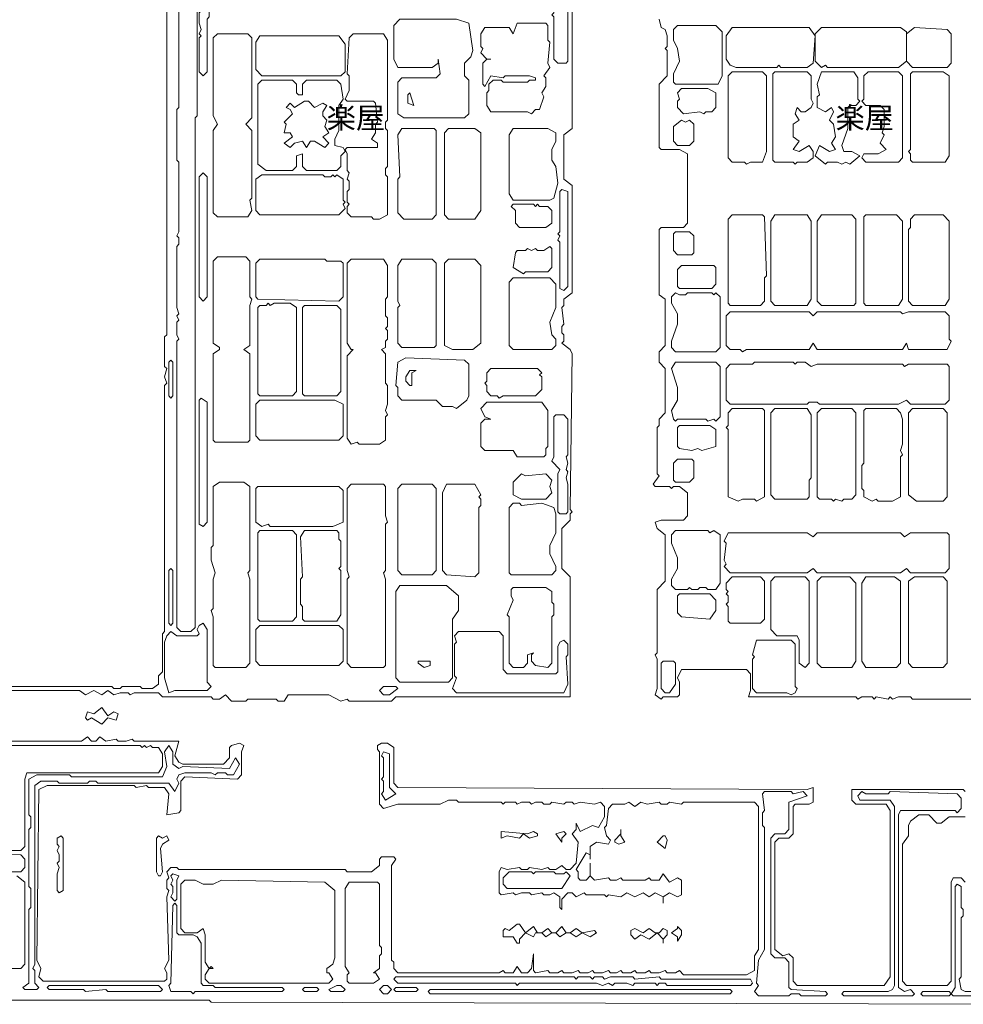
# Model space of a CAD drawing. Header units: millimetres. Extents: x -917 to 53670, y -4147 to 35616.
# Tile 2 of 5: x 18281 to 35950, y -188 to 18254. Entities that reach past the tile are written whole.
import ezdxf

# ---------------------------------------------------------------- set-up
doc = ezdxf.new("R2010")
doc.units = ezdxf.units.MM
doc.layers.add('EDITABLE_ROOM_LABELS', color=7, linetype='Continuous', lineweight=18, true_color=0x50555f)
doc.layers.add('RASTER_CONTOURS', color=7, linetype='Continuous', lineweight=18, true_color=0x50555f)
doc.styles.add('JAPANESE', font='msgothic.ttc')

msp = doc.modelspace()

# ---------------------------------------------------------------- linework, layer by layer
at = {"layer": 'RASTER_CONTOURS'}
for points in [[(21033, 28518), (21033, 12351), (20995, 12312), (20995, 11760), (21033, 11720), (20995, 11563), (21033, 11444), (20995, 11405), (20995, 6792), (20957, 6752), (20957, 6042), (20881, 5963), (20881, 5806), (20767, 5727), (20577, 5727), (20539, 5766), (20198, 5766), (20160, 5727), (20046, 5727), (20008, 5766), (16212, 5766)], [(21602, 18463), (21602, 16452), (21564, 16413), (21564, 6870), (21488, 6792), (21298, 6792), (21222, 6870), (21222, 12233), (21260, 12272), (21222, 12351), (21222, 12588), (21260, 12627), (21222, 12706), (21260, 12746), (21222, 12864), (21222, 14007), (21260, 14047), (21260, 14165), (21222, 14205), (21260, 14283), (21260, 15585), (21222, 15624), (21222, 16570), (21260, 16610), (21260, 28282)], [(16326, 5687), (19400, 5687), (19514, 5609), (19666, 5687), (19818, 5609), (19932, 5687), (20046, 5609), (20160, 5648), (20311, 5648), (20349, 5609), (20425, 5648), (20881, 5648), (20957, 5569), (21868, 5569), (21906, 5530), (22020, 5530), (22133, 5609), (22247, 5490), (22513, 5490), (22551, 5530), (23082, 5530), (23120, 5490), (23234, 5490), (23310, 5609), (24069, 5609), (24297, 5490), (24411, 5530), (24449, 5490), (25246, 5490), (25322, 5569), (28586, 5569), (28586, 7817), (28435, 7974), (28435, 8724), (28586, 8881), (28586, 9000), (28624, 9039), (28586, 9079), (28624, 11996), (28586, 12075), (28435, 12194), (28473, 12233), (28473, 12351), (28435, 12391), (28435, 12509), (28473, 12549), (28435, 12864), (28473, 12903), (28473, 13022), (28624, 13140), (28624, 15151), (28473, 15269), (28473, 16097), (28624, 16216), (28624, 20435)], [(30257, 18266), (30295, 18108), (30370, 18069), (30408, 17951), (30408, 17753), (30370, 17714), (30408, 17675), (30408, 17201), (30257, 17044), (30257, 15861), (30295, 15821), (30636, 15821), (30788, 15742), (30788, 14441), (30712, 14362), (30295, 14362), (30257, 14323), (30257, 13101), (30370, 13022), (30370, 12154), (30257, 12036), (30257, 11839), (30370, 11720), (30370, 10892), (30257, 10774), (30257, 10656), (30219, 10616), (30219, 9749), (30257, 9709), (30143, 9552), (30181, 9512), (30446, 9512), (30484, 9473), (30522, 9512), (30636, 9512), (30788, 9394), (30788, 8960), (30712, 8881), (30295, 8881), (30181, 8842), (30219, 8724), (30370, 8605), (30370, 7738), (30219, 7580), (30219, 6397), (30181, 6358), (30219, 6279), (30219, 5727), (30181, 5609), (30295, 5530), (30333, 5569), (30598, 5569), (30636, 5609), (30636, 5845), (30598, 5924), (30674, 6082), (31889, 6082), (31965, 6003), (31965, 5687), (31927, 5569), (33939, 5569), (33977, 5530), (34052, 5569), (34242, 5569), (34280, 5530), (34318, 5569), (34546, 5530), (34584, 5569), (34622, 5530), (34736, 5569), (34964, 5569), (35001, 5530), (40543, 5530)], [(35988, 3795), (35950, 3834), (33863, 3834), (33863, 3637), (33939, 3558), (34508, 3558), (34584, 3440), (34584, 325), (34470, 167), (32838, 167), (32762, 246), (32762, 680), (32686, 759), (32572, 719), (32420, 837), (32420, 2848), (32496, 2927), (32686, 2927), (32762, 3006), (32762, 3519), (32800, 3558), (33066, 3558), (33141, 3598), (33141, 3874), (33028, 3834), (25360, 3874), (25284, 3952), (25284, 4623), (25170, 4702), (25056, 4702), (24980, 4662), (24980, 4583), (25018, 4544), (25018, 3558), (25094, 3479), (25360, 3558), (26157, 3558), (26309, 3637), (26461, 3637), (26499, 3598), (27296, 3598), (27334, 3558), (27372, 3598), (27562, 3598), (27599, 3558), (27675, 3598), (27827, 3598), (27865, 3558), (27941, 3598), (28055, 3598), (28093, 3558), (28207, 3558), (28245, 3598), (28473, 3558), (28511, 3598), (28624, 3598), (28662, 3558), (28776, 3598), (29042, 3558), (29156, 3598), (29232, 3519), (29232, 3322), (29118, 3124), (29004, 3164), (28776, 3046), (28700, 3203), (28700, 3085), (28624, 3006), (28738, 2848), (28700, 2454), (28586, 2336), (28511, 2336), (28435, 2415), (28321, 2336), (28207, 2336), (28169, 2375), (28055, 2336), (27827, 2375), (27789, 2336), (27675, 2336), (27637, 2375), (27410, 2336), (27296, 2375), (27258, 2296), (27258, 1902), (27296, 1863), (27524, 1902), (27562, 1863), (27675, 1902), (27827, 1902), (27865, 1863), (28055, 1902), (28093, 1863), (28207, 1863), (28283, 1902), (28397, 1823), (28397, 1626), (28435, 1587), (28435, 1784), (28548, 1902), (28624, 1902), (28700, 1823), (28852, 1902), (28890, 1863), (29232, 1863), (29270, 1823), (29308, 1863), (29535, 1823), (29649, 1902), (29801, 1823), (29953, 1902), (30067, 1823), (30181, 1902), (30333, 1823), (30333, 1705), (30333, 1823), (30446, 1902), (30598, 1823), (30674, 1863), (30674, 2139), (30598, 2178), (30446, 2099), (30333, 2257), (30257, 2139), (30105, 2139), (30067, 2178), (29991, 2139), (29573, 2139), (29535, 2178), (29459, 2139), (29346, 2139), (29308, 2178), (29042, 2139), (28966, 2218), (28966, 2454), (28966, 2218), (28890, 2139), (28776, 2139), (28738, 2178), (28738, 2296), (28700, 2336), (28890, 2651), (28966, 2612), (28966, 2533), (28966, 2770), (29080, 2848), (29308, 2809), (29346, 2888), (29270, 2967), (29232, 3124), (29270, 3164), (29308, 3479), (29384, 3558), (29611, 3558), (29687, 3598), (29801, 3519), (29915, 3598), (30029, 3558), (30257, 3598), (30295, 3558), (30408, 3558), (30446, 3598), (30674, 3558), (30712, 3598), (32041, 3598), (32117, 3519), (32117, 837), (32041, 719), (32041, 443), (31889, 364), (30712, 364), (30636, 443), (30560, 404), (30408, 404), (30370, 443), (30257, 404), (30105, 404), (30067, 443), (29991, 404), (29839, 404), (29801, 443), (29725, 404), (29573, 404), (29535, 443), (29459, 404), (29346, 404), (29308, 443), (29194, 404), (29042, 404), (29004, 443), (28928, 404), (28776, 404), (28738, 443), (28624, 404), (28473, 404), (28435, 443), (28359, 404), (28207, 404), (28169, 443), (27941, 404), (27903, 443), (27903, 759), (27865, 483), (27789, 404), (27675, 404), (27599, 522), (27524, 404), (27372, 404), (27334, 443), (27258, 404), (25360, 404), (25284, 483), (25284, 601), (25246, 640), (25246, 2415), (25322, 2533), (25284, 2572), (25056, 2572), (25018, 2533), (25018, 2415), (24866, 2296), (24411, 2296), (24373, 2336), (21260, 2336), (21222, 2375), (21109, 2375), (21033, 2296), (21071, 2178), (21033, 2139), (21033, 1981), (21071, 1941), (21033, 1823), (21071, 640), (20995, 483), (21033, 404), (21033, 285), (20995, 246), (18717, 246), (18641, 325), (18679, 483), (18603, 640), (18641, 3834), (18793, 3913), (20425, 3913), (20463, 3874), (20653, 3913), (20691, 3874), (20995, 3874), (21071, 3755), (21033, 3361), (21260, 3400), (21298, 3440), (21298, 3992), (21374, 4071), (22361, 4031), (22437, 4110), (22437, 4544), (22475, 4662), (22399, 4702), (22247, 4662), (22209, 4623), (22209, 4426), (22095, 4307), (21336, 4307), (21260, 4347), (21184, 4465), (21260, 4741), (20425, 4741), (20387, 4781), (20273, 4741), (20122, 4741), (20084, 4781), (19894, 4741), (19780, 4820), (19704, 4741), (19628, 4741), (19552, 4820), (19438, 4741), (17502, 4741)], [(35988, 2099), (35912, 2178), (35761, 2178), (35723, 2099), (35723, 246), (35647, 167), (34888, 167), (34812, 246), (34812, 2809), (34926, 2967), (34926, 3164), (34964, 3243), (35115, 3361), (35305, 3361), (35457, 3203), (35533, 3203), (35685, 3322), (35988, 3322)], [(16781, 2651), (18300, 2612), (18376, 2533), (18376, 2375), (18300, 2296), (17730, 2296)], [(18224, 2218), (18376, 2099), (18376, 561), (18300, 483), (13858, 483)], [(17427, -109), (21830, -109), (21868, -148), (36634, -188)]]:
    msp.add_lwpolyline(points, dxfattribs=at)
for points in [[(21716, 19528), (21792, 19449), (21792, 18463), (21830, 18424), (21830, 18305), (21792, 18266), (21792, 17280), (21716, 17201), (21640, 17280), (21640, 17911), (21678, 17951), (21640, 17990), (21678, 18069), (21640, 18187), (21640, 18384), (21678, 18424), (21640, 18503), (21678, 18581), (21640, 18621), (21640, 18936), (21678, 18976), (21678, 19488)], [(28359, 19291), (28511, 19291), (28548, 19252), (28548, 17477), (28511, 17438), (28359, 17438), (28283, 17517), (28283, 18305), (28245, 18345), (28283, 18384), (28283, 19134)], [(25398, 18266), (26461, 18266), (26688, 18187), (26764, 17675), (26726, 17556), (26613, 17438), (26613, 17201), (26688, 17123), (26688, 16492), (26613, 16413), (25474, 16413), (25360, 16492), (25360, 17083), (25436, 17162), (26081, 17162), (26157, 17241), (26119, 17517), (26119, 17438), (26005, 17359), (25360, 17359), (25284, 17517), (25284, 18148)], [(26992, 18108), (27448, 18108), (27524, 17990), (27599, 18187), (28131, 18187), (28169, 18148), (28169, 17872), (28207, 17832), (28169, 17438), (28207, 17359), (28093, 17201), (28131, 17162), (28131, 17004), (28055, 16886), (28093, 16807), (28017, 16570), (27941, 16570), (27865, 16492), (27789, 16531), (27106, 16531), (27030, 16649), (27030, 16886), (27068, 16925), (27068, 17044), (27144, 17123), (27296, 17123), (27334, 17083), (27789, 17083), (27827, 17123), (27941, 17123), (27941, 17162), (27827, 17201), (27372, 17201), (27334, 17162), (27106, 17201), (26992, 17004), (26954, 17044), (26954, 17438), (27030, 17517), (27106, 17517), (27030, 17517), (26916, 17635), (26954, 17714), (26916, 17753), (26916, 17990)], [(30598, 18148), (31319, 18148), (31433, 18029), (31433, 17201), (31357, 17044), (30560, 17044), (30522, 17083), (30522, 17241), (30636, 17477), (30598, 17714), (30522, 17872), (30522, 18069)], [(31509, 17951), (31623, 18108), (33066, 18108), (33179, 17951), (33141, 17438), (33028, 17359), (32534, 17359), (32496, 17399), (32458, 17359), (31699, 17359), (31585, 17399), (31509, 17517)], [(33179, 17990), (33293, 18108), (34774, 18108), (34888, 18029), (34888, 17477), (34736, 17359), (33407, 17359), (33369, 17399), (33293, 17359), (33179, 17477)], [(34888, 17990), (35039, 18108), (35647, 18069), (35723, 17990), (35723, 17438), (35647, 17359), (35001, 17359), (34888, 17477)], [(21982, 17990), (22551, 17990), (22627, 17911), (22627, 16413), (22513, 16294), (22627, 16176), (22627, 14914), (22589, 14875), (22627, 14678), (22551, 14559), (21982, 14559), (21906, 14638), (21906, 16176), (21982, 16294), (21906, 16452), (21906, 17911)], [(22703, 17832), (22779, 17951), (24259, 17951), (24373, 17793), (24373, 17280), (24297, 17201), (22817, 17201), (22703, 17320)], [(24525, 17990), (25094, 17990), (25170, 17872), (25170, 16373), (25132, 16334), (25132, 16216), (25170, 16176), (25170, 15506), (25132, 15466), (25132, 15348), (25170, 15309), (25170, 14599), (25018, 14520), (24904, 14520), (24866, 14559), (24487, 14559), (24411, 14638), (24411, 14757), (24449, 14796), (24411, 14836), (24411, 15033), (24449, 15072), (24449, 15230), (24411, 15269), (24449, 15388), (24411, 15427), (24411, 15742), (24373, 15821), (24411, 15861), (24980, 15861), (24980, 15940), (24866, 16018), (24942, 16137), (24942, 16294), (24980, 16334), (24942, 16689), (24904, 16728), (24411, 16728), (24373, 16768), (24449, 16925), (24449, 17201), (24411, 17241), (24449, 17911)], [(31623, 17280), (32193, 17280), (32268, 17201), (32268, 15782), (32193, 15585), (31965, 15585), (31889, 15545), (31851, 15585), (31623, 15585), (31547, 15664), (31547, 17201)], [(32420, 17280), (33028, 17280), (33104, 17201), (33104, 16768), (33141, 16689), (33104, 16610), (32990, 16531), (32914, 16531), (32838, 16610), (32800, 16492), (32876, 16373), (32762, 16294), (32762, 16058), (32876, 15979), (32762, 15821), (32876, 15782), (33066, 15900), (33141, 15782), (33141, 15664), (33028, 15585), (32838, 15585), (32800, 15545), (32762, 15585), (32420, 15585), (32382, 15624), (32382, 17241)], [(33293, 17280), (33901, 17280), (33977, 17162), (33977, 16768), (34015, 16728), (33939, 16649), (33825, 16649), (33787, 16610), (33787, 16216), (33673, 15900), (33711, 15782), (33863, 15782), (34015, 15703), (33825, 15545), (33749, 15585), (33673, 15545), (33597, 15585), (33407, 15585), (33369, 15545), (33179, 15703), (33255, 15900), (33445, 15782), (33559, 15821), (33483, 15940), (33559, 16058), (33521, 16294), (33445, 16373), (33521, 16531), (33483, 16610), (33369, 16531), (33217, 16610), (33217, 16807), (33255, 16847), (33217, 17044)], [(34166, 17280), (34736, 17280), (34812, 17201), (34812, 15664), (34736, 15585), (34128, 15585), (34052, 15664), (34090, 15742), (34356, 15742), (34508, 15821), (34394, 15940), (34470, 16097), (34432, 16137), (34470, 16255), (34470, 16570), (34394, 16649), (34128, 16649), (34052, 16728), (34090, 16768), (34090, 17201)], [(35001, 17280), (35571, 17280), (35685, 17201), (35685, 15703), (35609, 15585), (35001, 15585), (34964, 15624), (34964, 15742), (34926, 15782), (34964, 15821), (34964, 17241)], [(22817, 17123), (23386, 17123), (23462, 17044), (23462, 16886), (23500, 16847), (23576, 16847), (23576, 17044), (23652, 17123), (24221, 17123), (24297, 17044), (24335, 16768), (24259, 16649), (24259, 16176), (24183, 16018), (24183, 15900), (24335, 15861), (24373, 15782), (24297, 15703), (24297, 15506), (24221, 15427), (23652, 15427), (23576, 15506), (23576, 15742), (23462, 15703), (23462, 15506), (23386, 15427), (22893, 15427), (22741, 15545), (22741, 17044)], [(25588, 16886), (25550, 16847), (25550, 16689), (25664, 16649)], [(30598, 16886), (30674, 16965), (31168, 16965), (31319, 16886), (31319, 16610), (31244, 16531), (31130, 16531), (31092, 16492), (31016, 16531), (30712, 16492), (30598, 16610), (30598, 16728), (30636, 16768)], [(23348, 16689), (23272, 16610), (23348, 16570), (23386, 16492), (23234, 16334), (23272, 16294), (23234, 16137), (23348, 16137), (23386, 16058), (23234, 15940), (23348, 15861), (23424, 15940), (23576, 15979), (23652, 15861), (23728, 15979), (23804, 15979), (23993, 15861), (24069, 15940), (23955, 16058), (24069, 16137), (23993, 16255), (24031, 16373), (23955, 16452), (23955, 16531), (24031, 16649), (23955, 16689), (23804, 16610), (23690, 16728), (23614, 16728), (23424, 16610)], [(30674, 16373), (30750, 16334), (30826, 16373), (30902, 16294), (30902, 15979), (30826, 15900), (30598, 15900), (30522, 15979), (30522, 16255)], [(25436, 16216), (26043, 16216), (26081, 16176), (26081, 14599), (26005, 14520), (25474, 14520), (25360, 14638), (25360, 15269), (25398, 15309), (25360, 16097)], [(26309, 16216), (26802, 16216), (26916, 16137), (26916, 14678), (26802, 14520), (26309, 14520), (26233, 14599), (26233, 16137)], [(27524, 16216), (28169, 16216), (28321, 16137), (28321, 15979), (28245, 15821), (28245, 15624), (28321, 15506), (28359, 15190), (28283, 14914), (28207, 14875), (27524, 14875), (27448, 14993), (27448, 16097)], [(21716, 15388), (21792, 15309), (21792, 13061), (21716, 12982), (21640, 13061), (21640, 15309)], [(22703, 15269), (22817, 15348), (23955, 15348), (23993, 15309), (24107, 15309), (24145, 15348), (24183, 15309), (24221, 15348), (24335, 15269), (24335, 14875), (24373, 14836), (24335, 14796), (24373, 14717), (24259, 14599), (22779, 14599), (22703, 14678)], [(28435, 15072), (28548, 15033), (28548, 13258), (28473, 13179), (28397, 13219), (28397, 14086), (28359, 14126), (28397, 14205), (28359, 14244), (28397, 14283), (28397, 15033)], [(27486, 14757), (27524, 14796), (27903, 14796), (27941, 14757), (27979, 14796), (28017, 14757), (28169, 14757), (28245, 14678), (28245, 14441), (28131, 14362), (27637, 14362), (27562, 14441), (27562, 14678)], [(31623, 14599), (32193, 14599), (32230, 14559), (32268, 13455), (32230, 13416), (32230, 12982), (32155, 12903), (31585, 12903), (31547, 12943), (31547, 14520)], [(32420, 14599), (33028, 14599), (33104, 14481), (33104, 13022), (33028, 12903), (32420, 12903), (32344, 12982), (32344, 14481)], [(33293, 14599), (33863, 14599), (33939, 14520), (33939, 12943), (33901, 12903), (33293, 12903), (33217, 12982), (33217, 14481)], [(34128, 14599), (34698, 14599), (34812, 14481), (34812, 13022), (34736, 12903), (34128, 12903), (34090, 12943), (34090, 14559)], [(35039, 14599), (35571, 14599), (35685, 14481), (35685, 13022), (35609, 12903), (35001, 12903), (34926, 12982), (34926, 14323), (34964, 14362), (34964, 14520)], [(30522, 14244), (30560, 14283), (30826, 14283), (30902, 14205), (30902, 13889), (30864, 13850), (30598, 13850), (30522, 13929)], [(28245, 13968), (28245, 13613), (28169, 13534), (27751, 13534), (27713, 13495), (27524, 13613), (27562, 13889), (27599, 13929), (27751, 13929), (27789, 13968), (27865, 13929), (27941, 13968), (27979, 13929), (28093, 13929), (28207, 14007)], [(21982, 13810), (22513, 13810), (22589, 13731), (22589, 13061), (22627, 13022), (22589, 12903), (22589, 12154), (22475, 12075), (22589, 11996), (22589, 10380), (22551, 10340), (21944, 10340), (21906, 10380), (21906, 11996), (22020, 12075), (22020, 12115), (21906, 12194), (21906, 13731)], [(22703, 13692), (22779, 13771), (23993, 13771), (24031, 13731), (24297, 13731), (24335, 13692), (24335, 13061), (24259, 12982), (22741, 13022), (22703, 13061)], [(24487, 13771), (25094, 13771), (25170, 13653), (25170, 13061), (25132, 13022), (25132, 12706), (25170, 12667), (25170, 12509), (25132, 12470), (25170, 12430), (25170, 12272), (25132, 12233), (25132, 12115), (25056, 12075), (25132, 11996), (25132, 11444), (25170, 11405), (25170, 11050), (25132, 10932), (25170, 10853), (25132, 10814), (25132, 10380), (25018, 10301), (24639, 10301), (24601, 10340), (24487, 10301), (24411, 10419), (24411, 11957), (24525, 12075), (24487, 12075), (24411, 12194), (24411, 13692)], [(25436, 13771), (26005, 13771), (26081, 13692), (26081, 12154), (26043, 12115), (25436, 12115), (25360, 12194), (25360, 12864), (25398, 12903), (25360, 12982), (25360, 13653)], [(26309, 13771), (26802, 13771), (26916, 13653), (26916, 12194), (26764, 12075), (26385, 12075), (26233, 12154), (26233, 13692)], [(30598, 13574), (30674, 13653), (31282, 13653), (31319, 13613), (31319, 13298), (31244, 13219), (30636, 13219), (30598, 13258)], [(27524, 13416), (28207, 13416), (28321, 13298), (28321, 12864), (28207, 12588), (28245, 12351), (28321, 12272), (28321, 12154), (28245, 12075), (27524, 12075), (27448, 12154), (27448, 13337)], [(30560, 13140), (30636, 13101), (30750, 13101), (30788, 13140), (31244, 13140), (31282, 13101), (31319, 13140), (31395, 13061), (31395, 12115), (31319, 12036), (30560, 12036), (30484, 12115), (30484, 12233), (30598, 12549), (30598, 12746), (30484, 12943), (30484, 13061)], [(22779, 12903), (22893, 12903), (22931, 12943), (22969, 12903), (23044, 12943), (23348, 12943), (23462, 12864), (23462, 11287), (23386, 11208), (22779, 11208), (22741, 11247), (22741, 12864)], [(23614, 12903), (24221, 12903), (24297, 12825), (24297, 11287), (24221, 11208), (23614, 11208), (23576, 11247), (23576, 12864)], [(31509, 12706), (31585, 12785), (33066, 12785), (33141, 12706), (33217, 12785), (34774, 12785), (34812, 12746), (34926, 12785), (35609, 12785), (35685, 12706), (35685, 12272), (35723, 12233), (35647, 12075), (34926, 12075), (34888, 12194), (34812, 12075), (33217, 12075), (33141, 12194), (33066, 12075), (31889, 12075), (31813, 12036), (31775, 12075), (31585, 12075), (31509, 12154)], [(21109, 11878), (21147, 11839), (21147, 11208), (21109, 11168), (21071, 11208), (21071, 11839)], [(25360, 11839), (25512, 11918), (26613, 11878), (26688, 11799), (26688, 11208), (26651, 11129), (26461, 10971), (26385, 11011), (26195, 11011), (26081, 11129), (25436, 11129), (25360, 11208), (25360, 11366), (25322, 11405)], [(30560, 11839), (31319, 11839), (31395, 11760), (31395, 10814), (31319, 10735), (31282, 10774), (31168, 10735), (31130, 10774), (30598, 10774), (30560, 10735), (30522, 10774), (30484, 10932), (30598, 11129), (30598, 11366), (30484, 11720)], [(31509, 11720), (31585, 11799), (32003, 11799), (32041, 11839), (32762, 11839), (32800, 11799), (32838, 11839), (32990, 11839), (33104, 11760), (33217, 11799), (34812, 11799), (34850, 11760), (34926, 11799), (35647, 11799), (35685, 11760), (35685, 11129), (35609, 11050), (34964, 11050), (34888, 11129), (34736, 11050), (33255, 11050), (33217, 11090), (33066, 11090), (33028, 11050), (31585, 11050), (31509, 11129)], [(25702, 11681), (25588, 11681), (25512, 11563), (25512, 11484), (25588, 11405), (25626, 11405), (25626, 11642)], [(26992, 11444), (27030, 11484), (27030, 11642), (27106, 11720), (27979, 11720), (28055, 11642), (28017, 11602), (28055, 11563), (28055, 11326), (27941, 11208), (27334, 11208), (27258, 11168), (27220, 11208), (27106, 11208), (27030, 11287), (27030, 11405)], [(21678, 11168), (21792, 11090), (21792, 8842), (21716, 8763), (21640, 8803), (21640, 11129)], [(22703, 11050), (22779, 11129), (24183, 11129), (24335, 11050), (24335, 10459), (24259, 10380), (22779, 10380), (22703, 10459)], [(26916, 10971), (27030, 11090), (28055, 11090), (28169, 10932), (28169, 10261), (28131, 10222), (28131, 10104), (28093, 10064), (27599, 10064), (27524, 10183), (26992, 10183), (26916, 10261), (26916, 10695), (26992, 10774), (27106, 10774), (26992, 10814)], [(31623, 10971), (32193, 10971), (32230, 10932), (32230, 9315), (32079, 9236), (32041, 9276), (31813, 9276), (31737, 9236), (31547, 9315), (31547, 10577), (31509, 10616), (31547, 10656), (31547, 10892)], [(32420, 10971), (33028, 10971), (33104, 10853), (33104, 9670), (33066, 9631), (33066, 9315), (33028, 9276), (32420, 9276), (32344, 9355), (32344, 10892)], [(33293, 10971), (33863, 10971), (33939, 10892), (33939, 9355), (33863, 9276), (33711, 9276), (33673, 9236), (33559, 9276), (33521, 9236), (33483, 9276), (33255, 9276), (33217, 9315), (33217, 10892)], [(34128, 10971), (34698, 10971), (34774, 10892), (34812, 10774), (34812, 10301), (34774, 10183), (34812, 10104), (34774, 10064), (34774, 9315), (34622, 9236), (34356, 9236), (34318, 9276), (34242, 9236), (34090, 9315), (34090, 9433), (34052, 9473), (34052, 9907), (34090, 9946), (34090, 10932)], [(35001, 10971), (35571, 10971), (35647, 10892), (35647, 9315), (35571, 9236), (35077, 9236), (34926, 9355), (34926, 10892)], [(28321, 10853), (28473, 10853), (28548, 10774), (28548, 10104), (28511, 10064), (28548, 9946), (28511, 9828), (28548, 9788), (28511, 9670), (28548, 9552), (28548, 9039), (28511, 9000), (28397, 9000), (28359, 9039), (28359, 9749), (28397, 9828), (28245, 9985), (28283, 10064), (28283, 10814)], [(30598, 10616), (30636, 10656), (31206, 10656), (31319, 10577), (31319, 10261), (31054, 10183), (30978, 10222), (30864, 10183), (30636, 10222), (30598, 10261)], [(30598, 10025), (30864, 10025), (30902, 9985), (30902, 9670), (30826, 9591), (30560, 9591), (30522, 9631), (30522, 9946)], [(22020, 9591), (22475, 9591), (22589, 9512), (22589, 7935), (22551, 7896), (22589, 7777), (22589, 6200), (22513, 6121), (21944, 6121), (21906, 6161), (21906, 7068), (21868, 7186), (21906, 7225), (21906, 7777), (21944, 7896), (21868, 8132), (21868, 8369), (21906, 8408), (21906, 9512)], [(27524, 9591), (27675, 9749), (27751, 9709), (28131, 9749), (28245, 9631), (28207, 9512), (28245, 9394), (28131, 9276), (27675, 9276), (27524, 9355)], [(22703, 9473), (22741, 9512), (24259, 9512), (24335, 9433), (24335, 8842), (24145, 8763), (22969, 8763), (22931, 8803), (22817, 8763), (22703, 8842)], [(24487, 9552), (25094, 9552), (25132, 9512), (25132, 8960), (25170, 8842), (25132, 8803), (25132, 7935), (25094, 7896), (25132, 7777), (25132, 6161), (25094, 6121), (24487, 6121), (24411, 6200), (24411, 7777), (24449, 7817), (24411, 7935), (24411, 9473)], [(25436, 9552), (26005, 9552), (26081, 9473), (26081, 7935), (26005, 7856), (25436, 7856), (25360, 7935), (25360, 9473)], [(26271, 9552), (26802, 9552), (26916, 9355), (26878, 9315), (26916, 9276), (26916, 9157), (26878, 9118), (26878, 7896), (26802, 7817), (26271, 7856), (26195, 7935), (26195, 9394)], [(27524, 9197), (27637, 9197), (27675, 9157), (28055, 9197), (28283, 9118), (28321, 9000), (28321, 8645), (28207, 8408), (28207, 8250), (28321, 8014), (28321, 7935), (28245, 7856), (27486, 7856), (27448, 7896), (27448, 9118)], [(22779, 8684), (23386, 8684), (23462, 8605), (23462, 7068), (23386, 6989), (22779, 6989), (22741, 7028), (22741, 8645)], [(23614, 8684), (24221, 8684), (24259, 8645), (24259, 8527), (24297, 8487), (24297, 8014), (24259, 7974), (24297, 7935), (24297, 7107), (24221, 6989), (23614, 6989), (23576, 7028), (23576, 7265), (23538, 7304), (23538, 7777), (23576, 7817), (23538, 8566)], [(30560, 8684), (31168, 8684), (31206, 8645), (31282, 8684), (31395, 8605), (31395, 7698), (31319, 7580), (31168, 7580), (31130, 7620), (31016, 7620), (30978, 7580), (30864, 7580), (30826, 7620), (30788, 7580), (30560, 7580), (30484, 7659), (30484, 7777), (30598, 7974), (30598, 8172), (30484, 8448), (30484, 8605)], [(31471, 8487), (31547, 8645), (33028, 8645), (33141, 8566), (33217, 8645), (34774, 8645), (34850, 8566), (34964, 8645), (35647, 8645), (35685, 8605), (35685, 7974), (35609, 7896), (34964, 7896), (34888, 7974), (34774, 7896), (33217, 7896), (33141, 7974), (33028, 7896), (31585, 7896), (31471, 8014), (31509, 8053), (31471, 8132), (31509, 8448)], [(21109, 7974), (21147, 7935), (21147, 6949), (21109, 6910), (21071, 6949), (21071, 7935)], [(31623, 7817), (32155, 7817), (32230, 7738), (32230, 7028), (32155, 6949), (31585, 6949), (31547, 6989), (31547, 7265), (31509, 7304), (31547, 7344), (31547, 7462), (31509, 7501), (31547, 7541), (31509, 7580), (31509, 7698)], [(32420, 7817), (32990, 7817), (33066, 7738), (33066, 6200), (32990, 6121), (32876, 6200), (32876, 6634), (32838, 6713), (32458, 6713), (32344, 6831), (32344, 7738)], [(33293, 7817), (33825, 7817), (33939, 7698), (33939, 6240), (33863, 6121), (33293, 6121), (33217, 6200), (33217, 7738)], [(34128, 7817), (34660, 7817), (34774, 7738), (34774, 6200), (34698, 6121), (34128, 6121), (34052, 6240), (34052, 7698)], [(35039, 7817), (35571, 7817), (35647, 7738), (35647, 6200), (35571, 6121), (35001, 6121), (34926, 6200), (34926, 7738)], [(25398, 7659), (26271, 7659), (26499, 7462), (26499, 7186), (26385, 7028), (26385, 5924), (26309, 5845), (25398, 5845), (25322, 5924), (25322, 7541)], [(27524, 7620), (28131, 7620), (28245, 7541), (28245, 7344), (28283, 7304), (28283, 7107), (28245, 7068), (28245, 6200), (28169, 6121), (27941, 6161), (27865, 6240), (27865, 6358), (27903, 6397), (27789, 6358), (27789, 6200), (27713, 6121), (27524, 6121), (27448, 6200), (27448, 7068), (27410, 7107), (27524, 7383), (27486, 7462), (27486, 7580)], [(30598, 7462), (30636, 7501), (31206, 7501), (31319, 7383), (31319, 7186), (31206, 7028), (30674, 7068), (30598, 7146)], [(21716, 6949), (21792, 6831), (21792, 5845), (21868, 5766), (21792, 5687), (21184, 5687), (21071, 5648), (20995, 5924), (20995, 6594), (21033, 6713), (21109, 6792), (21222, 6713), (21602, 6713), (21640, 6752), (21602, 6831), (21640, 6910)], [(22703, 6831), (22779, 6910), (24259, 6910), (24335, 6831), (24335, 6240), (24259, 6161), (22779, 6161), (22703, 6240)], [(26423, 6713), (26499, 6792), (27258, 6792), (27334, 6713), (27334, 6082), (27410, 6003), (28321, 6003), (28359, 6042), (28359, 6516), (28397, 6594), (28473, 6634), (28548, 6555), (28548, 6358), (28511, 6318), (28548, 5806), (28473, 5648), (26461, 5648), (26385, 5727), (26461, 5924), (26423, 5963), (26423, 6555), (26461, 6594)], [(32079, 6634), (32724, 6634), (32800, 6555), (32800, 5766), (32838, 5727), (32800, 5648), (32724, 5609), (32648, 5648), (32079, 5648), (32003, 5727), (32003, 6279), (32041, 6318), (32003, 6358)], [(25740, 6240), (25740, 6200), (25853, 6121), (25967, 6161), (25967, 6240)], [(30333, 6240), (30522, 6240), (30560, 6200), (30560, 5806), (30446, 5648), (30370, 5648), (30295, 5727), (30295, 6200)], [(25018, 5687), (25094, 5766), (25322, 5766), (25360, 5727), (25208, 5609), (25094, 5609)], [(20122, 5254), (20046, 5293), (19932, 5214), (19818, 5372), (19666, 5254), (19552, 5293), (19514, 5175), (19552, 5135), (19628, 5175), (19818, 5057), (19932, 5175), (20084, 5135)], [(16819, 2809), (16819, 4583), (16971, 4702), (17275, 4702), (17313, 4662), (20539, 4662), (20577, 4623), (20615, 4662), (20653, 4623), (20729, 4662), (20767, 4623), (20881, 4623), (20957, 4505), (20957, 4268), (20881, 4150), (18413, 4150), (18376, 4031), (18376, 2770), (18300, 2691), (16933, 2691)], [(22323, 4426), (22399, 4307), (22285, 4110), (22171, 4110), (22133, 4150), (21982, 4150), (21944, 4110), (21868, 4150), (21374, 4150), (21260, 4110), (21222, 4031), (21260, 3952), (21184, 3795), (21071, 3952), (19742, 3952), (19704, 3992), (19590, 3992), (19552, 3952), (19021, 3952), (18983, 3992), (18679, 3992), (18565, 3913), (18565, 561), (18527, 483), (18565, 443), (18565, 207), (18641, 128), (18603, 88), (18376, 88), (18338, 128), (18451, 207), (18451, 1587), (18489, 1626), (18489, 1981), (18451, 2020), (18451, 3085), (18489, 3124), (18489, 3322), (18451, 3361), (18451, 4031), (18603, 4110), (19211, 4110), (19249, 4071), (20957, 4071), (21033, 4268), (20995, 4544), (21071, 4662), (21147, 4544), (21147, 4307), (21260, 4229), (21336, 4268), (22209, 4229)], [(25094, 4544), (25208, 4505), (25208, 3874), (25322, 3755), (25132, 3637), (25056, 3755), (25094, 3795), (25094, 3992), (25056, 4031), (25094, 4071), (25094, 4426), (25056, 4465)], [(32230, 3795), (32724, 3795), (32762, 3755), (32952, 3795), (33028, 3716), (32686, 3598), (32686, 3085), (32610, 3006), (32420, 3006), (32344, 2927), (32344, 759), (32420, 680), (32610, 680), (32686, 601), (32686, 128), (32724, 88), (33369, 49), (33407, 9), (33369, -30), (32914, -30), (32876, 9), (32724, 9), (32686, -30), (32117, -30), (32041, 49), (32117, 167), (32079, 207), (32117, 640), (32230, 837), (32230, 3124), (32193, 3164), (32193, 3400), (32230, 3440), (32193, 3755)], [(34052, 3795), (34128, 3755), (34546, 3755), (34584, 3795), (35837, 3755), (35912, 3676), (35912, 3479), (35837, 3400), (35799, 3440), (34774, 3440), (34736, 3361), (34736, 128), (34850, 49), (34964, 88), (35039, 9), (35001, -30), (33711, -30), (33673, 9), (33711, 49), (34546, 49), (34622, 88), (34660, 167), (34660, 3519), (34584, 3637), (34015, 3637), (33977, 3716)], [(19059, 2967), (18983, 2927), (18983, 2809), (19021, 2770), (18983, 2691), (19021, 2612), (19021, 2494), (18983, 2454), (19021, 2375), (18983, 2257), (18983, 1941), (19021, 1902), (19097, 1941), (19097, 2927)], [(21033, 2967), (20957, 2927), (20881, 2967), (20843, 2927), (20843, 2296), (20881, 2218), (20919, 2218), (20957, 2296), (20919, 2730), (20957, 2809), (21071, 2888)], [(27296, 3046), (27296, 2927), (27410, 2967), (27637, 2927), (27713, 3006), (27827, 2927), (27979, 2967), (27979, 3006), (27903, 3046), (27789, 3006)], [(28473, 3046), (28321, 3006), (28435, 2848), (28435, 2927), (28511, 3006)], [(29535, 3085), (29535, 3006), (29422, 2888), (29422, 2848), (29497, 2809), (29611, 2848), (29535, 2967)], [(30333, 2967), (30219, 2848), (30370, 2730), (30408, 2888), (30370, 2967)], [(21147, 2257), (21260, 2218), (21222, 2139), (21222, 1784), (21184, 1744), (21109, 1823), (21147, 1902), (21147, 2020), (21109, 2060), (21147, 2139), (21109, 2218)], [(27334, 2060), (27334, 2178), (27448, 2296), (27865, 2296), (27903, 2257), (27941, 2296), (28283, 2296), (28321, 2257), (28473, 2257), (28511, 2296), (28586, 2218), (28435, 1981), (27410, 1981)], [(21298, 2060), (21374, 2139), (21564, 2139), (21716, 2060), (21906, 2060), (22058, 2139), (23993, 2099), (24183, 1941), (24183, 680), (24145, 561), (24031, 483), (24031, 404), (24069, 404), (24145, 285), (24069, 207), (21830, 207), (21754, 285), (21754, 364), (21830, 483), (21906, 483), (21868, 522), (21830, 483), (21754, 601), (21754, 1113), (21716, 1232), (21602, 1153), (21374, 1153), (21298, 1232)], [(24449, 2099), (24980, 2099), (25018, 2060), (25018, 916), (25056, 877), (25056, 759), (25018, 719), (25018, 483), (24904, 404), (24942, 404), (25018, 285), (24904, 207), (24449, 207), (24411, 246), (24411, 364), (24449, 404), (24373, 522), (24373, 1981)], [(35837, 2060), (35912, 2020), (35912, 1626), (35950, 1587), (35950, 1468), (35912, 1429), (35912, 325), (35875, 285), (35912, 88), (35988, 49), (36520, 49), (36558, 9), (36520, -30), (35761, -30), (35723, 9), (35799, 128), (35799, 2020)], [(21147, 1665), (21184, 1705), (21222, 1665), (21222, 1153), (21260, 1113), (21526, 1113), (21602, 1074), (21678, 956), (21678, 207), (21716, 167), (21906, 167), (21944, 128), (23196, 128), (23234, 88), (23196, 49), (21564, 49), (21526, 9), (21488, 49), (21109, 49), (21071, 167), (21109, 207)], [(27334, 1074), (27524, 1074), (27599, 956), (27637, 956), (27637, 1035), (27751, 1153), (27903, 1074), (27941, 1153), (28055, 1153), (28131, 1074), (28245, 1153), (28321, 1153), (28397, 1074), (28511, 1153), (28586, 1153), (28700, 1074), (28814, 1153), (28966, 1074), (29080, 1153), (29042, 1192), (28814, 1153), (28700, 1232), (28586, 1153), (28511, 1153), (28435, 1271), (28321, 1153), (28245, 1153), (28169, 1232), (28055, 1153), (27979, 1153), (27903, 1271), (27751, 1153), (27637, 1311), (27599, 1311), (27448, 1192), (27372, 1232), (27334, 1192)], [(29725, 1192), (29725, 1113), (29801, 1035), (29915, 1113), (30067, 1035), (30219, 1153), (30333, 1035), (30333, 956), (30333, 1035), (30408, 1113), (30408, 1192), (30333, 1232), (30257, 1153), (30181, 1153), (30067, 1232), (29953, 1153), (29801, 1232)], [(30598, 1271), (30598, 1232), (30484, 1153), (30598, 1074), (30598, 995), (30674, 1113), (30674, 1192)], [(25284, 285), (25322, 325), (28662, 325), (28700, 285), (28738, 325), (28966, 325), (29004, 285), (29042, 325), (29194, 325), (29232, 285), (29346, 325), (29763, 325), (29801, 285), (30257, 325), (30295, 285), (31965, 285), (32003, 207), (31965, 167), (30408, 167), (30370, 207), (30257, 207), (30219, 167), (30181, 207), (29801, 207), (29763, 167), (29649, 207), (29422, 207), (29384, 167), (29308, 207), (29194, 167), (29080, 207), (27637, 207), (27599, 167), (27562, 207), (25360, 207)], [(18793, 128), (18831, 167), (20881, 167), (20957, 88), (20919, 49), (19932, 49), (19894, 88), (19514, 49), (19476, 88), (18831, 88)], [(23576, 88), (23614, 128), (23842, 128), (23880, 88), (23842, 49), (23614, 49)], [(24069, 88), (24221, 167), (24297, 167), (24373, 88), (24335, 49), (24107, 49)], [(25018, 88), (25094, 167), (25170, 167), (25246, 88), (25170, 9), (25094, 9)], [(25284, 88), (25322, 128), (25702, 128), (25740, 88), (25702, 49), (25322, 49)], [(25929, 49), (25967, 88), (31585, 88), (31623, 49), (31585, 9), (25967, 9)], [(35153, 9), (35191, 49), (35685, 49), (35723, 9), (35685, -30), (35191, -30)]]:
    msp.add_lwpolyline(points, close=True, dxfattribs=at)

# ---------------------------------------------------------------- texts
at = {"layer": 'EDITABLE_ROOM_LABELS', "style": 'JAPANESE'}
for p in [(24031, 16216), (33559, 16216)]:
    msp.add_text('楽屋', height=400, dxfattribs=at).set_placement(p)

doc.saveas('drawing.dxf')
